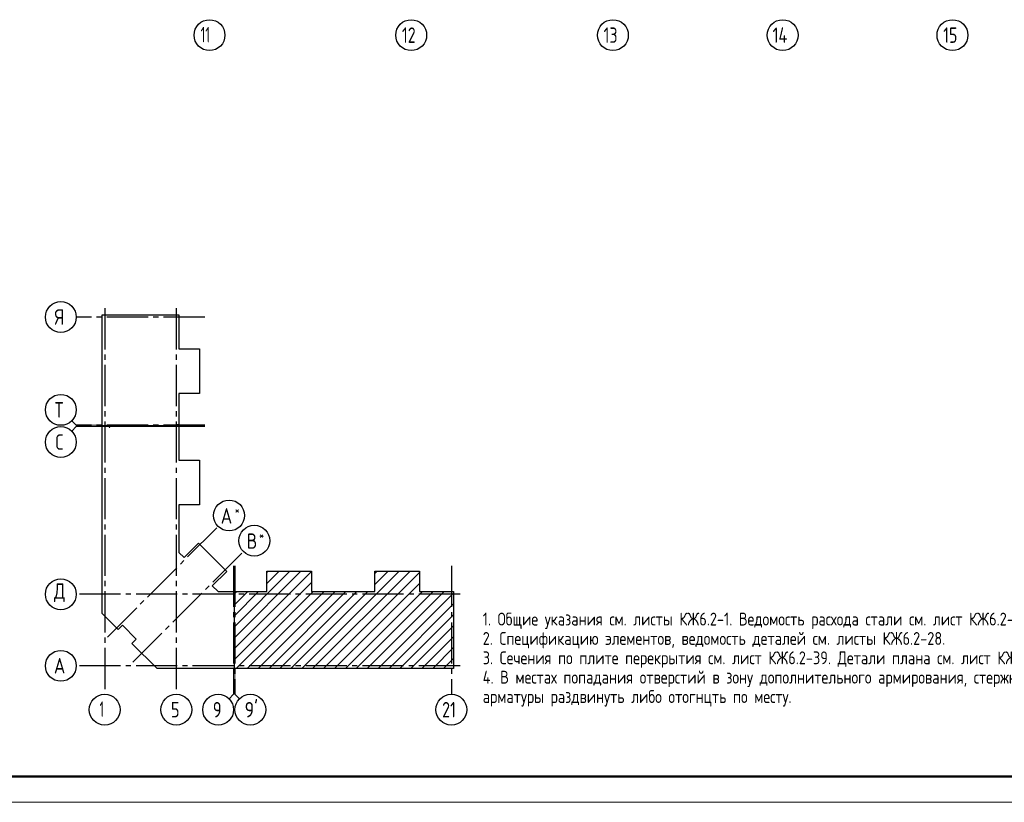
# Model space of a CAD drawing. Header units: millimetres. Extents: x 40580 to 1168286, y -220995 to 81020.
# Tile 84 of 194: x 343568 to 362706, y -128368 to -113158. Entities that reach past the tile are written whole.
import ezdxf

# ---------------------------------------------------------------- set-up
doc = ezdxf.new("R2010")
doc.units = ezdxf.units.MM
doc.linetypes.add('______5', pattern=[1100, 800, -100, 100, -100])
doc.linetypes.add('CENTER', pattern=[2, 1.25, -0.25, 0.25, -0.25])
for name, color, linetype, lineweight in [('Standard', 7, 'Continuous', 25), ('Обрамление проемов стержнями', 7, 'Continuous', 25), ('ОСИ', 7, 'CENTER', 15)]:
    doc.layers.add(name, color=color, linetype=linetype, lineweight=lineweight)
doc.styles.add('ISOCPEUR', font='isocpeur.ttf')
doc.styles.get("Standard").update_dxf_attribs({"font": 'isocpeur.ttf'})

msp = doc.modelspace()

# ---------------------------------------------------------------- linework, layer by layer
at = {"layer": 'Standard', "color": 7, "linetype": 'Continuous', "lineweight": 13, "transparency": 33554687}
for p, q in [((344668.3, -121041.4), (344580.4, -120953.6)), ((344668.3, -121066.4), (344580.4, -121154.3)), ((344668.3, -121041.4), (345168.3, -121041.4)), ((344668.3, -121066.4), (345168.3, -121066.4)), ((347726.3, -126268.4), (347726.3, -125768.4)), ((347751.3, -126268.4), (347751.3, -125768.4)), ((347726.3, -126268.4), (347638.4, -126356.3)), ((347751.3, -126268.4), (347839.2, -126356.3))]:
    msp.add_line(p, q, dxfattribs=at)
at = {"layer": 'Standard', "color": 7, "linetype": 'Continuous', "lineweight": -3, "transparency": 33554687}
for p, q in [((347741.3, -125168.5), (349034.4, -123875.4)), ((347741.3, -124956.4), (348822.2, -123875.4)), ((347741.3, -125380.7), (349237.3, -123884.7)), ((348369.3, -124116.3), (348610.1, -123875.4)), ((348369.3, -123904.1), (348398, -123875.4)), ((349050.6, -125768.4), (350943.6, -123875.4)), ((349262.7, -125768.4), (351155.7, -123875.4)), ((349474.8, -125768.4), (351341.3, -123902)), ((350473.3, -124133.6), (350731.4, -123875.4)), ((350473.3, -123921.4), (350519.3, -123875.4)), ((347741.3, -125592.8), (349237.3, -124096.8)), ((349687, -125768.4), (351341.3, -124114.1)), ((347741.3, -124744.3), (348213.1, -124272.4)), ((347741.3, -124532.1), (348001, -124272.4)), ((347741.3, -124320), (347755.8, -124305.4)), ((347761.3, -124300), (347788.8, -124272.4)), ((347777.8, -125768.4), (349273.8, -124272.4)), ((347989.9, -125768.4), (349485.9, -124272.4)), ((348202, -125768.4), (349698, -124272.4)), ((348414.2, -125768.4), (349910.2, -124272.4)), ((348626.3, -125768.4), (350122.3, -124272.4)), ((348838.4, -125768.4), (350334.4, -124272.4)), ((349899.1, -125768.4), (351395.1, -124272.4)), ((350111.2, -125768.4), (351607.2, -124272.4)), ((350323.4, -125768.4), (351819.4, -124272.4)), ((350535.5, -125768.4), (352002.3, -124301.6)), ((350747.6, -125768.4), (352002.3, -124513.8)), ((350959.7, -125768.4), (352002.3, -124725.9)), ((351171.9, -125768.4), (352002.3, -124938)), ((351384, -125768.4), (352002.3, -125150.2)), ((351596.1, -125768.4), (352002.3, -125362.3)), ((351808.3, -125768.4), (352002.3, -125574.4))]:
    msp.add_line(p, q, dxfattribs=at)
at = {"layer": 'Standard', "color": 7, "linetype": 'Continuous', "lineweight": 13, "transparency": 33554687}
msp.add_lwpolyline([(341068.3, -128368.4), (383068.3, -128368.4), (383068.3, -98668.4), (341068.3, -98668.4), (341068.3, -128368.4)], close=True, dxfattribs=at)
at = {"layer": 'Standard', "color": 7, "linetype": 'Continuous', "lineweight": 50, "transparency": 33554687}
msp.add_lwpolyline([(343068.3, -99168.4), (382568.3, -99168.4), (382568.3, -127868.4), (343068.3, -127868.4), (343068.3, -99168.4)], close=True, dxfattribs=at)
at = {"layer": 'Standard', "color": 7, "linetype": 'Continuous', "lineweight": 25, "transparency": 33554687}
for points in [[(345168.3, -121051.4), (345168.3, -118894.4), (346664.3, -118894.4), (346664.3, -119555.4), (347061.3, -119555.4), (347061.3, -120423.4), (346664.3, -120423.4), (346664.3, -121051.4), (346646.3, -121051.4), (346646.3, -121031.4), (346631.3, -121031.4), (346631.3, -121051.4), (345168.3, -121051.4)], [(345168.3, -124511.4), (345168.3, -121056.4), (345306.3, -121056.4), (345306.3, -121076.4), (345321.3, -121076.4), (345321.3, -121056.4), (346664.3, -121056.4), (346664.3, -121719.4), (347061.3, -121719.4), (347061.3, -122587.4), (346664.3, -122587.4), (346664.3, -123513.1), (346762.1, -123611), (347043, -123330.1), (347592.4, -123879.5), (347311.6, -124160.4), (347423.6, -124272.4), (347736.3, -124272.4), (347736.3, -125768.4), (346238.2, -125768.4), (345750.3, -125280.5), (345835.1, -125195.6), (345567.2, -124927.6), (345482.3, -125012.5), (345168.3, -124698.5), (345168.3, -124511.4)], [(347741.3, -125768.4), (347741.3, -124305.4), (347761.3, -124305.4), (347761.3, -124290.4), (347741.3, -124290.4), (347741.3, -124272.4), (348369.3, -124272.4), (348369.3, -123875.4), (349237.3, -123875.4), (349237.3, -124272.4), (349855.3, -124272.4), (350473.3, -124272.4), (350473.3, -123875.4), (351341.3, -123875.4), (351341.3, -124272.4), (352002.3, -124272.4), (352002.3, -125768.4), (349855.3, -125768.4), (347741.3, -125768.4)]]:
    msp.add_lwpolyline(points, dxfattribs=at)
at = {"layer": 'ОСИ', "color": 8, "linetype": '______5', "lineweight": -3, "transparency": 33554687}
for p, q in [((345221.3, -118767.1), (345221.3, -126268.4)), ((346611.3, -118767.1), (346611.3, -126268.4)), ((347164.3, -118937.4), (344668.3, -118937.4)), ((347164.3, -121041.4), (344668.3, -121041.4)), ((347164.3, -121066.4), (344668.3, -121066.4)), ((345276.5, -125156), (347426.3, -123006.3)), ((345766.5, -125646), (347916.3, -123496.3)), ((347726.3, -123772.4), (347726.3, -126268.4)), ((347751.3, -123772.4), (347751.3, -126268.4)), ((351959.3, -123772.4), (351959.3, -126268.4)), ((352129.6, -124325.4), (344668.3, -124325.4)), ((352129.6, -124325.4), (344668.3, -124325.4)), ((352129.6, -125715.4), (344668.3, -125715.4))]:
    msp.add_line(p, q, dxfattribs=at)
at = {"layer": 'ОСИ', "color": 7, "linetype": 'Continuous', "lineweight": -3, "transparency": 33554687}
for centre in [(347258.3, -113457.6), (351178.3, -113457.6), (355098.3, -113457.6), (358398.3, -113457.6), (361698.3, -113457.6), (344368.3, -118937.4), (344368.3, -120741.4), (344368.3, -121366.4), (347638.4, -122794.1), (348128.4, -123284.2), (344368.3, -124325.4), (344368.3, -124325.4), (344368.3, -125715.4), (345221.3, -126568.4), (346611.3, -126568.4), (347426.3, -126568.4), (348051.3, -126568.4), (351959.3, -126568.4)]:
    msp.add_circle(centre, 300, dxfattribs=at)

# ---------------------------------------------------------------- texts
at = {"layer": 'Standard', "color": 7, "linetype": 'Continuous', "lineweight": 25, "transparency": 33554687, "insert": (351779.3, -126718.4), "char_height": 300, "width": 472.641, "attachment_point": 7, "style": 'ISOCPEUR'}
msp.add_mtext('\\W0.75;21', dxfattribs=at)
at = {"layer": 'Обрамление проемов стержнями', "color": 7, "linetype": 'Continuous', "lineweight": 13, "transparency": 33554687, "insert": (352568.3, -124682.2), "char_height": 250, "width": 11500, "attachment_point": 1, "line_spacing_factor": 0.903614}
msp.add_mtext('\\A1;{\\fGOST 2.304-81|i0|b0;\\H250.000000;\\W1.000000;\\C7;1. Общие указания см. листы КЖ6.2-1. Ведомость расхода стали см. лист КЖ6.2-28.}\\P{\\fGOST 2.304-81|i0|b0;\\H250.000000;\\W1.000000;\\C7;2. Спецификацию элементов, ведомость деталей см. листы КЖ6.2-28.}\\P{\\fGOST 2.304-81|i0|b0;\\H250.000000;\\W1.000000;\\C7;3. Сечения по плите перекрытия см. лист КЖ6.2-39. Детали плана см. лист КЖ6.2-39.}\\P{\\fGOST 2.304-81|i0|b0;\\H250.000000;\\W1.000000;\\C7;4. В местах попадания отверстий в зону дополнительного армирования, стержни арматуры раздвинуть либо отогнцть по месту.}\\P', dxfattribs=at)
at = {"layer": 'ОСИ', "color": 7, "linetype": 'Continuous', "lineweight": 25, "transparency": 33554687, "attachment_point": 7, "style": 'ISOCPEUR'}
for s, insert, char_height, width in [('\\W0.62;11', (347084.3, -113597.6), 300, 393.75), ('\\W0.75;12', (350998.3, -113607.6), 300, 472.649), ('\\W0.75;13', (354918.3, -113607.6), 300, 472.649), ('\\W0.76;14', (358203.3, -113607.6), 300, 504.567), ('\\W0.75;15', (361518.3, -113607.6), 300, 472.641), ('\\W0.80;Я', (344248.3, -119087.4), 300, 359.83), ('\\W0.80;Т', (344248.3, -120891.4), 300, 359.83), ('\\W0.78;С', (344263.3, -121516.4), 300, 326.834), ('\\W0.82;А', (347476.9, -122951.6), 300, 392.64), ('\\W0.80;*', (347746.9, -122776.6), 180, 215.891), ('\\W0.80;В', (347981.9, -123441.7), 300, 359.839), ('\\W0.80;*', (348221.9, -123266.7), 180, 215.891), ('\\W0.82;Д', (344233.3, -124475.4), 300, 392.649), ('\\W0.82;А', (344233.3, -125865.4), 300, 392.649), ('\\W0.56;1', (345121.3, -126708.4), 300, 233.324), ('\\W0.78;5', (346506.3, -126718.4), 300, 326.834), ('\\W0.78;9', (347321.3, -126718.4), 300, 326.834), ("\\W0.84;9'", (347939.8, -126718.4), 300, 441.046)]:
    msp.add_mtext(s, dxfattribs=dict(at, insert=insert, char_height=char_height, width=width))

doc.saveas('drawing.dxf')
